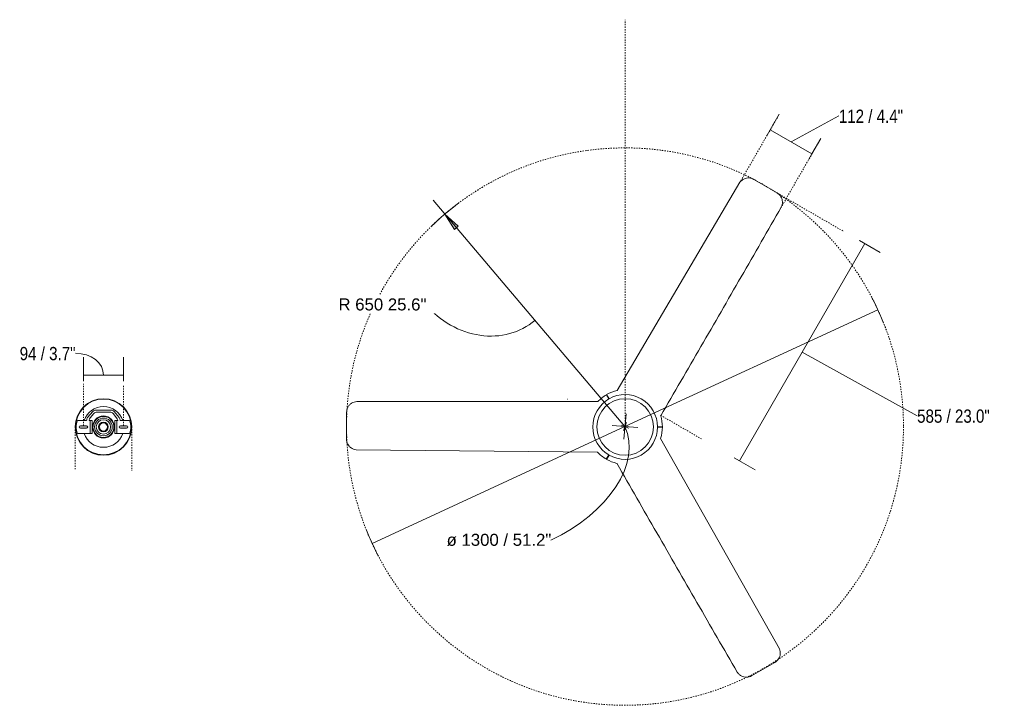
# Model space of a CAD drawing. Header units: millimetres. Extents: x 5767 to 11593, y -2830 to 7544.
# Tile 3 of 3: x 9295 to 11593, y 5945 to 7544. Entities that reach past the tile are written whole.
import ezdxf

# ---------------------------------------------------------------- set-up
doc = ezdxf.new("R2010")
doc.units = ezdxf.units.MM
doc.linetypes.add('Dash', pattern=[6, 3, -3])
doc.linetypes.add('Punto', pattern=[4.7625, 0, -4.7625])
for name, color, linetype, lineweight in [('Aparatos eléctricos', 7, 'Continuous', 9), ('Cotas', 7, 'Continuous', 9), ('Cotas-14', 7, 'Continuous', 9), ('Elementos de detalle', 7, 'Continuous', 9), ('Lighthing Fixture Detail Wide Black', 7, 'Continuous', 20)]:
    doc.layers.add(name, color=color, linetype=linetype, lineweight=lineweight)
doc.layers.add('Lighthing Fixture Dim Grey Dash', color=7, linetype='Dash', lineweight=9, true_color=0xd2d2d2)
doc.layers.add('Ligthing Fixture ADD', color=7, linetype='Punto', lineweight=9, true_color=0xffffff)
doc.styles.add('Arial', font='arial.ttf', dxfattribs={"height": 28})
doc.styles.add('Arial Narrow', font='ARIALN.TTF', dxfattribs={"height": 30.8})
doc.dimstyles.new('Diameter_-_3mm_Arial', dxfattribs={"dimscale": 304.8, "dimtxt": 28.567263, "dimasz": 0, "dimexe": 0.110236, "dimexo": 0, "dimgap": 0.068898, "dimtad": 3, "dimjust": 3, "dimtih": 1, "dimtoh": 1, "dimdec": 0, "dimzin": 0, "dimdsep": 46, "dimtxsty": 'Arial', "dimblk1": 'NONE', "dimblk2": 'NONE', "dimsah": 1, "dimcen": 0.09, "dimadec": 0, "dimazin": 0, "dimtfac": 1, "dimtdec": 4, "dimtix": 1, "dimtmove": 0, "dimatfit": 2, "dimfxl": 1, "dimtvp": 1, "dimtolj": 1, "dimtzin": 0, "dimarcsym": 2})
doc.dimstyles.new('FARO_-_2_2mm_Arial_Narrow_mm_Inch_Horiz_1', dxfattribs={"dimscale": 304.8, "dimtxt": 31.521674, "dimasz": 0, "dimexe": 0.137795, "dimexo": 0.0625, "dimgap": 0.022966, "dimtad": 3, "dimtih": 1, "dimtoh": 1, "dimdec": 0, "dimzin": 0, "dimdsep": 46, "dimtxsty": 'Arial Narrow', "dimblk1": 'NONE', "dimblk2": 'NONE', "dimsah": 1, "dimcen": 0.09, "dimadec": 0, "dimazin": 0, "dimtfac": 1, "dimtdec": 4, "dimtix": 1, "dimtmove": 1, "dimatfit": 3, "dimfxl": 0.045932, "dimfxlon": 1, "dimtvp": 1, "dimtolj": 1, "dimtzin": 0, "dimarcsym": 2})
doc.dimstyles.new('FARO_-_2_2mm_Arial_Narrow_mm_Inch_Right', dxfattribs={"dimscale": 304.8, "dimtxt": 31.521674, "dimasz": 0, "dimexe": 0.137795, "dimexo": 0.0625, "dimgap": 0.022966, "dimtad": 1, "dimdec": 0, "dimzin": 0, "dimdsep": 46, "dimtxsty": 'Arial Narrow', "dimblk1": 'NONE', "dimblk2": 'NONE', "dimsah": 1, "dimcen": 0.09, "dimadec": 0, "dimazin": 0, "dimtfac": 1, "dimtdec": 4, "dimtix": 1, "dimtmove": 1, "dimatfit": 3, "dimfxl": 0.045932, "dimfxlon": 1, "dimtvp": 1, "dimtolj": 1, "dimtzin": 0, "dimarcsym": 2})
doc.dimstyles.new('Radial_-_3mm_Arial', dxfattribs={"dimscale": 304.8, "dimtxt": 28.567263, "dimasz": 0.137795, "dimexe": 0.137795, "dimexo": 0, "dimgap": 0.080381, "dimtad": 3, "dimjust": 3, "dimtih": 1, "dimtoh": 1, "dimdec": 0, "dimzin": 0, "dimdsep": 46, "dimtxsty": 'Arial', "dimsah": 1, "dimcen": 0.09, "dimdle": 0.137795, "dimadec": 0, "dimazin": 0, "dimtfac": 1, "dimtdec": 4, "dimtix": 1, "dimtmove": 0, "dimatfit": 2, "dimfxl": 1, "dimtvp": 1, "dimtfill": 1, "dimtolj": 1, "dimtzin": 0, "dimarcsym": 2})

# ---------------------------------------------------------------- blocks, each defined once
blk = doc.blocks.new('PUNT_ - 33814 PUNT White ceiling fan with DC motor-576543-Planta_PDF Fixing Holes')
at = {"layer": 'Aparatos eléctricos', "color": 253, "true_color": 0xaaaaaa}
for p, q in [((-36.9, 21.7), (-25, 35.9)), ((-22.5, 31.2), (-30.8, 21.2)), ((-17.3, 39.5), (17.3, 39.5)), ((15.3, 34.5), (-15.3, 34.5)), ((-7.7, 23.2), (-3.3, 24.3)), ((0, 24.6), (6.1, 23.8)), ((7.8, 23.2), (11.9, 21.4)), ((30.8, 21.2), (22.5, 31.2)), ((25, 35.9), (36.9, 21.7)), ((-60.8, 15), (-39.2, 15)), ((-60.8, 14.5), (-60.8, 15)), ((-39.2, 15), (-39.2, 15.5)), ((-33.2, 15.8), (-33.2, 15)), ((-33.2, 15), (-31.2, 15)), ((-31.2, 15), (-31.2, -15)), ((-31.2, 15), (-26.7, 15)), ((-26.7, 15), (-26.7, -15)), ((-24.2, -3.7), (-24.5, 2.3)), ((-24.4, 2.6), (-23.1, 8.4)), ((-22.4, 9.9), (-20.2, 13.9)), ((-19.1, 15.4), (-15.4, 19.1)), ((-14.7, 19.7), (-9.3, 22.7)), ((13.5, 20.5), (18.2, 16.6)), ((18.3, 16.5), (21.7, 11.5)), ((22.4, 9.9), (23.8, 5.6)), ((24.2, 3.7), (24.5, -2.3)), ((31.2, 15), (26.7, 15)), ((26.7, 15), (26.7, -12)), ((31.2, -15), (31.2, 15)), ((31.2, 15), (33.2, 15)), ((33.2, 15), (33.2, 15.8)), ((39.2, 15.5), (39.2, 15)), ((39.2, 15), (60.8, 15)), ((60.8, 15), (60.8, 14.5)), ((-60.8, -15), (-60.9, -14.5)), ((-31.2, -15), (-60.8, -15)), ((-31.2, -15), (-26.7, -15)), ((-22.4, -9.9), (-23.8, -5.6)), ((-18.3, -16.5), (-21.7, -11.5)), ((-13.7, -20.4), (-18.2, -16.6)), ((-7.8, -23.2), (-11.9, -21.4)), ((14.7, -19.7), (9.3, -22.7)), ((19.1, -15.4), (15.4, -19.1)), ((22.4, -9.9), (20.2, -13.8)), ((24.4, -2.6), (23.1, -8.4)), ((26.7, -12), (26.7, -15)), ((31.2, -15), (26.7, -15)), ((60.8, -15), (31.2, -15)), ((60.8, -14.5), (60.8, -15)), ((-0.1, -24.6), (-6.1, -23.8)), ((7.7, -23.2), (3.3, -24.3))]:
    blk.add_line(p, q, dxfattribs=at)
for centre, radius, start, end in [((0, 0), 65, 90, 270), ((0, 0), 47.5, 90, 161.5733), ((0, 0), 65, 270, 90), ((0, 0), 47.5, 18.4267, 90), ((0, 0), 25.6, 90, 270), ((-17.3, 29.5), 10, 90, 140.0467), ((0, 0), 24.6, 90, 270), ((-15.3, 25.2), 9.31, 90, 140.0467), ((0, 0), 25.6, 270, 90), ((0, 0), 24.6, 270, 90), ((15.3, 25.2), 9.31, 39.9533, 90), ((17.3, 29.5), 10, 39.9533, 90), ((-27.8, 0), 36.1, 156.3286, 203.6714), ((-29.5, 15.5), 9.65, 140.0467, 180), ((-22.9, 14.6), 10.3, 140.0467, 173.3259), ((0, 0), 20.6, 90, 270), ((0, 0), 16.8, 90, 270), ((0, 0), 11.3, 90, 270), ((0, 0), 9.47, 90, 270), ((0, 0), 20.6, 270, 90), ((0, 0), 16.8, 270, 90), ((0, 0), 11.3, 270, 90), ((0, 0), 9.47, 270, 90), ((22.9, 14.6), 10.3, 6.6741, 39.9533), ((29.5, 15.5), 9.65, 360, 39.9533), ((27.8, 0), 36.1, 336.3286, 23.6714), ((0, 0), 47.5, 198.4267, 270), ((0, 0), 47.5, 270, 341.5733)]:
    blk.add_arc(centre, radius, start, end, dxfattribs=at)
blk = doc.blocks.new('DIMBLOCK9-Planta_PDF Fixing Holes')
at = {"layer": 'Cotas-14', "color": 251, "true_color": 0x5b5b5b}
for p, q in [((9443.5, 6701.1), (9443.5, 6757.1)), ((9537.4, 6701.1), (9537.4, 6757.1)), ((9443.5, 6715.1), (9537.4, 6715.1)), ((9443.5, 6715.1), (9443.5, 6701.1)), ((9537.4, 6715.1), (9537.4, 6701.1))]:
    blk.add_line(p, q, dxfattribs=at)
blk.add_ellipse((9425.4, 6715.1), major_axis=(65.1, 0), ratio=0.781765, start_param=0, end_param=1.570796, dxfattribs=at)
at = {"layer": 'Cotas-14', "color": 0, "insert": (9294.8, 6780.7), "char_height": 30.8, "width": 156.708, "attachment_point": 1, "line_spacing_factor": 0.974696, "style": 'Arial Narrow'}
blk.add_mtext('94 / 3.7"', dxfattribs=at)
blk = doc.blocks.new('_None')
blk = doc.blocks.new('DIMBLOCK10-Planta_PDF')
at = {"layer": 'Cotas-14', "color": 8, "true_color": 0x787878}
for p, q in [((10707.7, 6595), (11297.9, 6867.3)), ((10698.4, 6598.4), (10717, 6591.5)), ((10704.3, 6585.7), (10711.1, 6604.2)), ((10707.7, 6595), (10117.5, 6322.6))]:
    blk.add_line(p, q, dxfattribs=at)
for start, end in [(21.8105, 27.734), (201.8105, 207.734)]:
    blk.add_arc((10707.7, 6595), 650, start, end, dxfattribs=at)
blk.add_ellipse((10464.5, 6482.7), major_axis=(243.2, 112.2), ratio=0.626188, start_param=4.712389, end_param=6.283185, dxfattribs=at)
at = {"layer": 'Cotas-14', "color": 0, "insert": (10291.3, 6344.9), "char_height": 28, "width": 292.177, "attachment_point": 1, "line_spacing_factor": 0.941778, "style": 'Arial'}
blk.add_mtext('ø 1300 / 51.2"', dxfattribs=at)
blk = doc.blocks.new('DIMBLOCK11-Planta_PDF')
at = {"layer": 'Cotas-14'}
blk.add_hatch(color=256, dxfattribs=at).paths.add_polyline_path([(10287.2, 7090.6), (10310.1, 7055), (10318.6, 7062.2)])
for p, q in [((10707.7, 6595), (10260, 7122.7)), ((10287.2, 7090.6), (10310.1, 7055)), ((10318.6, 7062.2), (10287.2, 7090.6)), ((10310.1, 7055), (10318.6, 7062.2)), ((10710.1, 6624.6), (10705.2, 6565.4)), ((10678.1, 6597.4), (10737.3, 6592.5))]:
    blk.add_line(p, q, dxfattribs=at)
blk.add_arc((10707.7, 6595), 650, 126.6061, 134.0105, dxfattribs=at)
blk.add_ellipse((10372.9, 6989.5), major_axis=(-124.5, 146.8), ratio=0.8839, start_param=1.570796, end_param=3.141593, dxfattribs=at)
at = {"layer": 'Cotas-14', "color": 0, "insert": (10038.9, 6893.9), "char_height": 28, "width": 245.239, "attachment_point": 1, "line_spacing_factor": 0.941778, "style": 'Arial', "bg_fill": 3, "box_fill_scale": 1.25, "bg_fill_color": 256, "bg_fill_true_color": 13158600, "bg_fill_transparency": 0}
blk.add_mtext('R 650 25.6"', dxfattribs=at)
blk = doc.blocks.new('DIMBLOCK12-Planta_PDF')
at = {"layer": 'Cotas-14', "color": 251, "true_color": 0x5b5b5b}
for p, q in [((11046.7, 7287), (11067.8, 7323.4)), ((11206.9, 7319.4), (11095.4, 7258.9)), ((11206.9, 7319.4), (11206.9, 7319.4)), ((11046.8, 7287), (11039.8, 7274.9)), ((11046.8, 7287), (11144.1, 7230.9)), ((11144, 7230.8), (11165.1, 7267.2)), ((11144.1, 7230.9), (11137.1, 7218.7))]:
    blk.add_line(p, q, dxfattribs=at)
at = {"layer": 'Cotas-14', "color": 0, "insert": (11206.9, 7334.2), "char_height": 30.8, "width": 180.124, "attachment_point": 1, "line_spacing_factor": 0.974696, "style": 'Arial Narrow'}
blk.add_mtext('112 / 4.4"', dxfattribs=at)
blk = doc.blocks.new('DIMBLOCK13-Planta_PDF')
at = {"layer": 'Cotas-14', "color": 251, "true_color": 0x5b5b5b}
for p, q in [((10974.8, 6515.2), (11267.3, 7021.8)), ((11255.2, 7028.8), (11303.7, 7000.8)), ((11267.3, 7021.8), (11255.2, 7028.8)), ((11389.6, 6620), (11121.1, 6768.5)), ((11389.6, 6620), (11389.6, 6620)), ((10962.7, 6522.2), (11011.2, 6494.2)), ((10974.8, 6515.2), (10962.7, 6522.2))]:
    blk.add_line(p, q, dxfattribs=at)
at = {"layer": 'Cotas-14', "color": 0, "insert": (11389.6, 6634.8), "char_height": 30.8, "width": 203.54, "attachment_point": 1, "line_spacing_factor": 0.974696, "style": 'Arial Narrow'}
blk.add_mtext('585 / 23.0"', dxfattribs=at)

msp = doc.modelspace()

# ---------------------------------------------------------------- hatches: boundary and pattern name
at = {"layer": 'Elementos de detalle', "true_color": 0xc0c0c0}
h = msp.add_hatch(color=9, dxfattribs=at)
h.paths.add_polyline_path([(9530.1, 6591.1), (9545, 6591.2), (9545.7, 6591.5), (9546.3, 6592), (9546.8, 6592.6), (9547.2, 6593.8), (9547.2, 6594.1), (9547.1, 6594.9), (9546.8, 6595.6), (9546.3, 6596.2), (9545.7, 6596.7), (9544.6, 6597.1), (9544.2, 6597.1), (9529.4, 6597), (9528.6, 6596.7), (9528, 6596.2), (9527.5, 6595.6), (9527.2, 6594.9), (9527.2, 6593.8), (9527.2, 6593.3), (9527.5, 6592.6), (9528, 6592), (9528.6, 6591.5), (9529.4, 6591.2)])
h.paths.add_polyline_path([(9450.5, 6591.1), (9451.3, 6591.2), (9452, 6591.5), (9452.6, 6592), (9453.1, 6592.6), (9453.5, 6593.8), (9453.5, 6594.1), (9453.4, 6594.9), (9453.1, 6595.6), (9452.6, 6596.2), (9452, 6596.7), (9451.3, 6597), (9449.8, 6597.1), (9435.7, 6597), (9435, 6596.7), (9434.3, 6596.2), (9433.9, 6595.6), (9433.6, 6594.9), (9433.5, 6593.8), (9433.6, 6593.3), (9433.9, 6592.6), (9434.3, 6592), (9435, 6591.5), (9436.2, 6591.1), (9436.5, 6591.1), (9449.8, 6591.1)])

# ---------------------------------------------------------------- linework, layer by layer
at = {"layer": 'Lighthing Fixture Detail Wide Black'}
for p, q in [((11062.9, 7139.8), (11008.7, 7171.4)), ((10976.1, 7164.7), (10689.6, 6679.1)), ((10669.9, 6659.4), (10664.2, 6669.2)), ((10664.8, 6669.6), (10670.5, 6659.7)), ((10057.9, 6628.6), (10057.6, 6565.9)), ((9450.5, 6597.1), (9436.5, 6597.1)), ((9544.2, 6597.1), (9530.1, 6597.1)), ((9436.5, 6591.1), (9450.5, 6591.1)), ((9530.1, 6591.1), (9544.2, 6591.1)), ((10783.5, 6594.4), (10795, 6594.5)), ((10795, 6593.7), (10783.5, 6593.8)), ((11068, 6076.6), (10790.8, 6567.5)), ((10079.8, 6541.1), (10643.5, 6535.7)), ((10664.1, 6519), (10669.9, 6528.8)), ((10670.5, 6528.5), (10664.8, 6518.6)), ((11003.1, 6013.9), (11057.6, 6045))]:
    msp.add_line(p, q, dxfattribs=at)
for centre, radius, start, end in [((10708, 6594.1), 87, 120.2515, 137.2468), ((10708, 6594.1), 87, 102.1784, 119.7401), ((10708, 6594.1), 75.6, 0.2515, 119.7401), ((9490.3, 6594.1), 66, 0, 180), ((10708, 6594.1), 75.6, 120.2515, 239.7401), ((10708, 6594.1), 66, 0, 180), ((10708, 6594.1), 87, 0.2515, 17.2468), ((9436.5, 6594.1), 3, 90, 270), ((9450.5, 6594.1), 3, 270, 90), ((9530.1, 6594.1), 3, 90, 270), ((9544.2, 6594.1), 3, 270, 90), ((9490.3, 6594.1), 66, 180, 0), ((10708, 6594.1), 66, 180, 0), ((10708, 6594.1), 75.6, 240.2515, 359.7401), ((10708, 6594.1), 87, 342.1784, 359.7401), ((10708, 6594.1), 87, 222.1784, 239.7401), ((10708, 6594.1), 87, 240.2515, 257.2468)]:
    msp.add_arc(centre, radius, start, end, dxfattribs=at)
for points in [[(11008.7, 7171.4), (11006.9, 7172.5), (11003.3, 7174.1), (10997.3, 7175.1), (10991.2, 7174.6), (10985.3, 7172.6), (10980.1, 7169.3), (10977.4, 7166.3), (10976.1, 7164.7)], [(11072.5, 7106.9), (11073.5, 7108.8), (11074.9, 7112.8), (11075.5, 7119.2), (11074.5, 7125.5), (11072, 7131.3), (11068, 7136.3), (11064.7, 7138.8), (11062.9, 7139.8)], [(10791, 6619.9), (10822.4, 6673.7), (10885, 6781.6), (10978.9, 6944.2), (11041.3, 7052.6), (11072.5, 7106.9)], [(10081.6, 6653.4), (10079.4, 6653.3), (10075.3, 6652.5), (10069.5, 6649.9), (10064.5, 6645.9), (10060.7, 6640.8), (10058.4, 6634.9), (10057.9, 6630.7), (10057.9, 6628.6)], [(10644.1, 6653.2), (10581.8, 6653.3), (10457.1, 6653.6), (10269.3, 6653.7), (10144.2, 6653.5), (10081.6, 6653.4)], [(10057.6, 6565.9), (10057.6, 6563.8), (10058, 6559.9), (10060.2, 6554.1), (10063.6, 6549.1), (10068.3, 6545), (10073.8, 6542.2), (10077.7, 6541.3), (10079.8, 6541.1)], [(10688.8, 6509.3), (10719.8, 6455.2), (10781.9, 6347.1), (10875.7, 6184.4), (10938.4, 6076.2), (10969.8, 6022)], [(11057.6, 6045), (11059.4, 6046), (11062.6, 6048.4), (11066.5, 6053.1), (11069.1, 6058.6), (11070.3, 6064.6), (11070, 6070.8), (11068.8, 6074.7), (11068, 6076.6)], [(10969.8, 6022), (10971, 6020.2), (10973.7, 6017), (10978.9, 6013.3), (10984.9, 6011), (10991.2, 6010.3), (10997.5, 6011.2), (11001.3, 6012.8), (11003.1, 6013.9)]]:
    msp.add_open_spline(points, degree=3, dxfattribs=at)
at = {"layer": 'Lighthing Fixture Dim Grey Dash'}
for p, q in [((10708, 6595), (10708, 7544)), ((11063.6, 7316.2), (10976.1, 7164.7)), ((11160, 7258.5), (11072.5, 7106.9)), ((11062.9, 7139.8), (11218.8, 7049.8)), ((9443.5, 6597.1), (9443.5, 6694.9)), ((9537.4, 6597.1), (9537.4, 6692.1)), ((10790.5, 6621.6), (10886.7, 6566)), ((9424.3, 6594.3), (9424.3, 6492.7)), ((9556.3, 6595), (9556.3, 6492.7))]:
    msp.add_line(p, q, dxfattribs=at)
msp.add_circle((10707.7, 6595), 650, dxfattribs=at)
at = {"layer": 'Ligthing Fixture ADD'}
msp.add_line((10573.9, 6658.6), (10569.9, 6658.6), dxfattribs=at)

# ---------------------------------------------------------------- block references
at = {"layer": 'Aparatos eléctricos', "color": 253, "true_color": 0xaaaaaa, "extrusion": (0, 0, -1)}
msp.add_blockref('PUNT_ - 33814 PUNT White ceiling fan with DC motor-576543-Planta_PDF Fixing Holes', (-9490.3, 6594.1), dxfattribs=at)

# ---------------------------------------------------------------- dimensions: what is measured, and where the dimension line sits
at = {"layer": 'Cotas', "color": 251, "true_color": 0x5b5b5b}
for base, p1, p2, angle, override, picture, middle in [((11144.1, 7230.9), (11039.8, 7274.9), (11137.1, 7218.7), 330, {"dimpost": '<>', "dimfxl": 112.333454}, 'DIMBLOCK12-Planta_PDF', (11296.9, 7313.7)), ((11267.3, 7021.8), (10962.7, 6522.2), (11255.2, 7028.8), 60, {"dimpost": '<>', "dimfxl": 585.025379}, 'DIMBLOCK13-Planta_PDF', (11491.3, 6614.3))]:
    dim = msp.add_linear_dim(base=base, p1=p1, p2=p2, angle=angle, dimstyle='FARO_-_2_2mm_Arial_Narrow_mm_Inch_Horiz_1', override=override, dxfattribs=at)
    dim.commit()
    dim.dimension.update_dxf_attribs({"geometry": picture, "text_midpoint": middle, "dimtype": 160})
at = {"layer": 'Cotas', "color": 8, "true_color": 0x787878}
dim = msp.add_diameter_dim_2p(p1=(11297.9, 6867.3), p2=(10117.5, 6322.6), dimstyle='Diameter_-_3mm_Arial', override={"dimpost": 'ø<>'}, dxfattribs=at)
dim.commit()
dim.dimension.update_dxf_attribs({"geometry": 'DIMBLOCK10-Planta_PDF', "text_midpoint": (10667.1, 6682.8)})
at = {"layer": 'Cotas', "color": 251, "true_color": 0x5b5b5b}
dim = msp.add_linear_dim(base=(9537.4, 6715.1), p1=(9443.5, 6701.1), p2=(9537.4, 6701.1), dimstyle='FARO_-_2_2mm_Arial_Narrow_mm_Inch_Right', override={"dimpost": '<>', "dimfxl": 93.875}, dxfattribs=at)
dim.commit()
dim.dimension.update_dxf_attribs({"geometry": 'DIMBLOCK9-Planta_PDF Fixing Holes', "text_midpoint": (9373.1, 6760.2), "dimtype": 160})

# ---------------------------------------------------------------- next in the draw order: dimensions: what is measured, and where the dimension line sits
at = {"layer": 'Cotas'}
dim = msp.add_radius_dim(center=(10707.7, 6595), mpoint=(10287.2, 7090.6), dimstyle='Radial_-_3mm_Arial', override={"dimpost": 'R<>'}, dxfattribs=at)
dim.commit()
dim.dimension.update_dxf_attribs({"geometry": 'DIMBLOCK11-Planta_PDF', "text_midpoint": (10607.4, 6908.5)})

doc.saveas('drawing.dxf')
